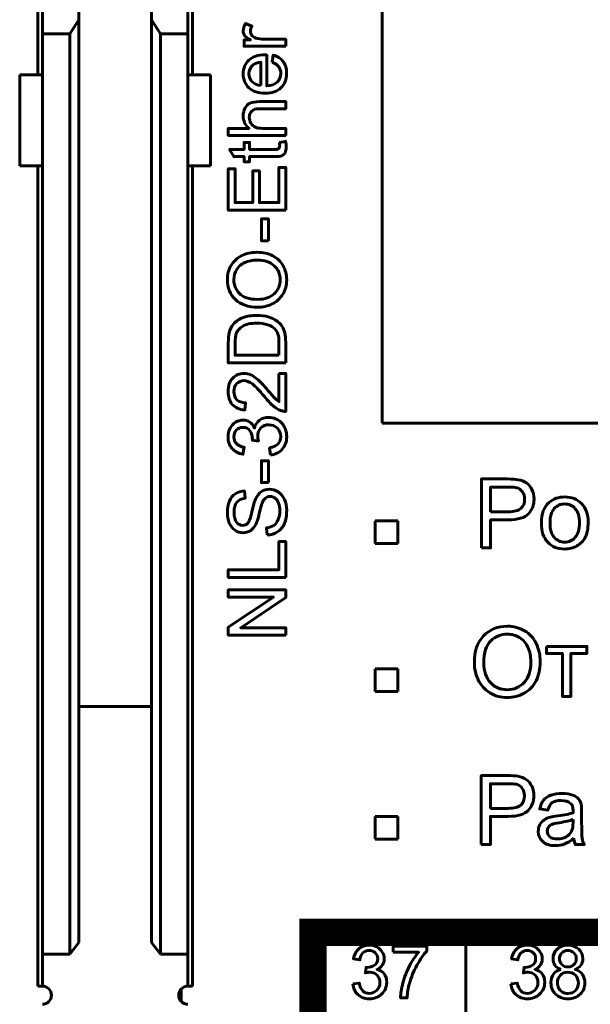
# Model space of a CAD drawing. Header units: millimetres. Extents: x -13 to 39, y -19 to 89.
# Tile 7 of 18: x 14 to 27, y 2 to 24. Entities that reach past the tile are written whole.
import ezdxf

# ---------------------------------------------------------------- set-up
doc = ezdxf.new("R2010")
doc.units = ezdxf.units.MM
doc.linetypes.add('K5LT32786', pattern=[0])
doc.linetypes.add('K5LT_BASIC', pattern=[0])

msp = doc.modelspace()

# ---------------------------------------------------------------- linework, layer by layer
at = {"color": 150, "linetype": 'K5LT32786', "lineweight": 60, "true_color": 0x0080ff}
for p, q in [((14.639, 22.438), (14.639, 47.238)), ((18.039, 22.438), (18.039, 47.238)), ((22.217, 14.783), (22.217, 31.492)), ((14.739, 23.338), (14.739, 25.262)), ((15.539, 23.645), (15.539, 25.262)), ((17.139, 23.645), (17.139, 25.262)), ((17.939, 25.262), (17.939, 23.338)), ((15.339, 23.338), (15.539, 23.645)), ((15.539, 3.373), (15.539, 23.645)), ((17.139, 23.645), (17.139, 3.373)), ((17.339, 23.338), (17.139, 23.645)), ((14.739, 22.438), (14.739, 23.338)), ((15.339, 23.338), (14.739, 23.338)), ((15.339, 3.117), (15.339, 23.338)), ((17.339, 3.117), (17.339, 23.338)), ((17.939, 23.338), (17.339, 23.338)), ((17.939, 23.338), (17.939, 22.438)), ((14.739, 22.438), (14.239, 22.438)), ((14.239, 20.438), (14.239, 22.438)), ((14.739, 22.438), (14.739, 20.438)), ((18.439, 22.438), (17.939, 22.438)), ((17.939, 22.438), (17.939, 20.438)), ((18.439, 20.438), (18.439, 22.438)), ((14.739, 20.438), (14.239, 20.438)), ((14.639, 2.412), (14.639, 20.438)), ((14.739, 3.117), (14.739, 20.438)), ((17.939, 20.438), (18.439, 20.438)), ((17.939, 3.117), (17.939, 20.438)), ((18.039, 2.412), (18.039, 20.438)), ((35.6, 14.783), (22.217, 14.783)), ((22.059, 12.638), (22.559, 12.638)), ((22.059, 12.138), (22.059, 12.638)), ((22.559, 12.638), (22.559, 12.138)), ((22.559, 12.138), (22.059, 12.138)), ((22.059, 8.888), (22.059, 9.388)), ((22.059, 9.388), (22.559, 9.388)), ((22.559, 9.388), (22.559, 8.888)), ((22.559, 8.888), (22.059, 8.888)), ((15.539, 8.557), (17.139, 8.557)), ((22.059, 6.138), (22.559, 6.138)), ((22.059, 5.638), (22.059, 6.138)), ((22.559, 6.138), (22.559, 5.638)), ((22.559, 5.638), (22.059, 5.638)), ((24.058, 3.591), (24.058, -1.562)), ((15.339, 3.117), (15.539, 3.373)), ((17.139, 3.373), (17.339, 3.117)), ((15.339, 3.117), (14.739, 3.117)), ((14.739, 2.412), (14.739, 3.117)), ((17.339, 3.117), (17.939, 3.117)), ((17.939, 2.412), (17.939, 3.117)), ((14.739, 2.412), (14.639, 2.412)), ((18.039, 2.412), (17.939, 2.412)), ((17.793, 2.349), (17.793, 2.076))]:
    msp.add_line(p, q, dxfattribs=at)
at = {"color": 150, "linetype": 'K5LT_BASIC', "true_color": 0x0080ff, "const_width": 0.6}
msp.add_lwpolyline([(20.69, -1.562), (34.589, -1.562), (34.589, 3.591), (20.69, 3.591)], close=True, dxfattribs=at)
at = {"color": 150, "linetype": 'K5LT32786', "lineweight": 60, "true_color": 0x0080ff}
for centre, start, end in [((14.739, 2.212), 270, 90), ((17.939, 2.212), 90, 270)]:
    msp.add_arc(centre, 0.2, start, end, dxfattribs=at)
for points, knots in [([(20.092, 23.067), (20.092, 23.067), (19.176, 23.067), (19.176, 23.067), (19.176, 23.207), (19.176, 23.207), (19.317, 23.207), (19.317, 23.207), (19.252, 23.242), (19.209, 23.275), (19.188, 23.305), (19.167, 23.336), (19.157, 23.369), (19.157, 23.405), (19.157, 23.457), (19.174, 23.511), (19.206, 23.565), (19.206, 23.565), (19.349, 23.509), (19.349, 23.509), (19.328, 23.472), (19.318, 23.434), (19.318, 23.396), (19.318, 23.363), (19.328, 23.332), (19.348, 23.306), (19.368, 23.279), (19.397, 23.26), (19.433, 23.248), (19.488, 23.231), (19.548, 23.222), (19.614, 23.222), (19.614, 23.222), (20.092, 23.222), (20.092, 23.222), (20.092, 23.067), (20.092, 23.067)], [0, 0, 0, 0, 0.076923, 0.076923, 0.153846, 0.153846, 0.230769, 0.230769, 0.230769, 0.307692, 0.307692, 0.307692, 0.384615, 0.384615, 0.384615, 0.461538, 0.461538, 0.461538, 0.538462, 0.538462, 0.538462, 0.615385, 0.615385, 0.615385, 0.692308, 0.692308, 0.692308, 0.769231, 0.769231, 0.769231, 0.846154, 0.846154, 0.846154, 0.923077, 0.923077, 1, 1, 1, 1]), ([(19.796, 22.712), (19.796, 22.712), (19.817, 22.873), (19.817, 22.873), (19.91, 22.848), (19.983, 22.801), (20.034, 22.733), (20.085, 22.665), (20.111, 22.578), (20.111, 22.472), (20.111, 22.338), (20.07, 22.232), (19.988, 22.154), (19.906, 22.076), (19.79, 22.037), (19.642, 22.037), (19.488, 22.037), (19.369, 22.076), (19.284, 22.155), (19.199, 22.234), (19.157, 22.337), (19.157, 22.463), (19.157, 22.585), (19.199, 22.685), (19.365, 22.839), (19.482, 22.878), (19.633, 22.878), (19.642, 22.878), (19.656, 22.878), (19.674, 22.877), (19.674, 22.877), (19.674, 22.196), (19.674, 22.196), (19.774, 22.201), (19.851, 22.23), (19.904, 22.281), (19.958, 22.332), (19.984, 22.395), (19.984, 22.472), (19.984, 22.528), (19.969, 22.577), (19.939, 22.617), (19.909, 22.657), (19.861, 22.689), (19.796, 22.712)], [0, 0, 0, 0, 0.066667, 0.066667, 0.066667, 0.133333, 0.133333, 0.133333, 0.2, 0.2, 0.2, 0.266667, 0.266667, 0.266667, 0.333333, 0.333333, 0.333333, 0.4, 0.4, 0.4, 0.466667, 0.466667, 0.466667, 0.533333, 0.533333, 0.6, 0.6, 0.6, 0.666667, 0.666667, 0.666667, 0.733333, 0.733333, 0.733333, 0.8, 0.8, 0.8, 0.866667, 0.866667, 0.866667, 0.933333, 0.933333, 0.933333, 1, 1, 1, 1]), ([(19.547, 22.204), (19.547, 22.204), (19.547, 22.714), (19.547, 22.714), (19.47, 22.707), (19.412, 22.688), (19.374, 22.656), (19.314, 22.607), (19.284, 22.542), (19.284, 22.464), (19.284, 22.393), (19.308, 22.333), (19.356, 22.285), (19.403, 22.236), (19.467, 22.21), (19.547, 22.204)], [0, 0, 0, 0, 0.2, 0.2, 0.2, 0.4, 0.4, 0.4, 0.6, 0.6, 0.6, 0.8, 0.8, 0.8, 1, 1, 1, 1]), ([(20.092, 21.107), (20.092, 21.107), (18.829, 21.107), (18.829, 21.107), (18.829, 21.262), (18.829, 21.262), (19.283, 21.262), (19.283, 21.262), (19.199, 21.334), (19.157, 21.425), (19.157, 21.535), (19.157, 21.602), (19.17, 21.661), (19.197, 21.711), (19.224, 21.76), (19.261, 21.796), (19.308, 21.818), (19.355, 21.839), (19.423, 21.85), (19.513, 21.85), (19.513, 21.85), (20.092, 21.85), (20.092, 21.85), (20.092, 21.694), (20.092, 21.694), (19.513, 21.694), (19.513, 21.694), (19.436, 21.694), (19.379, 21.678), (19.344, 21.644), (19.309, 21.611), (19.291, 21.564), (19.291, 21.503), (19.291, 21.457), (19.303, 21.414), (19.327, 21.374), (19.351, 21.334), (19.383, 21.305), (19.424, 21.288), (19.464, 21.271), (19.52, 21.262), (19.592, 21.262), (19.592, 21.262), (20.092, 21.262), (20.092, 21.262), (20.092, 21.107), (20.092, 21.107)], [0, 0, 0, 0, 0.058824, 0.058824, 0.117647, 0.117647, 0.176471, 0.176471, 0.176471, 0.235294, 0.235294, 0.235294, 0.294118, 0.294118, 0.294118, 0.352941, 0.352941, 0.352941, 0.411765, 0.411765, 0.411765, 0.470588, 0.470588, 0.529412, 0.529412, 0.588235, 0.588235, 0.588235, 0.647059, 0.647059, 0.647059, 0.705882, 0.705882, 0.705882, 0.764706, 0.764706, 0.764706, 0.823529, 0.823529, 0.823529, 0.882353, 0.882353, 0.882353, 0.941176, 0.941176, 1, 1, 1, 1]), ([(19.953, 20.954), (19.953, 20.954), (20.09, 20.975), (20.09, 20.975), (20.1, 20.931), (20.104, 20.892), (20.104, 20.858), (20.104, 20.802), (20.095, 20.759), (20.078, 20.727), (20.06, 20.697), (20.036, 20.675), (20.007, 20.662), (19.978, 20.649), (19.917, 20.643), (19.824, 20.643), (19.824, 20.643), (19.296, 20.643), (19.296, 20.643), (19.296, 20.529), (19.296, 20.529), (19.176, 20.529), (19.176, 20.529), (19.176, 20.643), (19.176, 20.643), (18.95, 20.643), (18.95, 20.643), (18.857, 20.799), (18.857, 20.799), (19.176, 20.799), (19.176, 20.799), (19.176, 20.954), (19.176, 20.954), (19.296, 20.954), (19.296, 20.954), (19.296, 20.799), (19.296, 20.799), (19.833, 20.799), (19.833, 20.799), (19.877, 20.799), (19.906, 20.801), (19.918, 20.807), (19.931, 20.812), (19.941, 20.821), (19.948, 20.833), (19.956, 20.846), (19.96, 20.863), (19.96, 20.886), (19.96, 20.903), (19.958, 20.926), (19.953, 20.954)], [0, 0, 0, 0, 0.05, 0.05, 0.05, 0.1, 0.1, 0.1, 0.15, 0.15, 0.15, 0.2, 0.2, 0.2, 0.25, 0.25, 0.25, 0.3, 0.3, 0.35, 0.35, 0.4, 0.4, 0.45, 0.45, 0.5, 0.5, 0.55, 0.55, 0.6, 0.6, 0.65, 0.65, 0.7, 0.7, 0.75, 0.75, 0.8, 0.8, 0.8, 0.85, 0.85, 0.85, 0.9, 0.9, 0.9, 0.95, 0.95, 0.95, 1, 1, 1, 1]), ([(20.092, 19.463), (20.092, 19.463), (18.829, 19.463), (18.829, 19.463), (18.829, 20.375), (18.829, 20.375), (18.977, 20.375), (18.977, 20.375), (18.977, 19.631), (18.977, 19.631), (19.365, 19.631), (19.365, 19.631), (19.365, 20.328), (19.365, 20.328), (19.513, 20.328), (19.513, 20.328), (19.513, 19.631), (19.513, 19.631), (19.944, 19.631), (19.944, 19.631), (19.944, 20.405), (19.944, 20.405), (20.092, 20.405), (20.092, 20.405), (20.092, 19.463), (20.092, 19.463)], [0, 0, 0, 0, 0.083333, 0.083333, 0.166667, 0.166667, 0.25, 0.25, 0.333333, 0.333333, 0.416667, 0.416667, 0.5, 0.5, 0.583333, 0.583333, 0.666667, 0.666667, 0.75, 0.75, 0.833333, 0.833333, 0.916667, 0.916667, 1, 1, 1, 1]), ([(19.713, 18.791), (19.713, 18.791), (19.557, 18.791), (19.557, 18.791), (19.557, 19.271), (19.557, 19.271), (19.713, 19.271), (19.713, 19.271), (19.713, 18.791), (19.713, 18.791)], [0, 0, 0, 0, 0.25, 0.25, 0.5, 0.5, 0.75, 0.75, 1, 1, 1, 1]), ([(19.477, 17.331), (19.268, 17.331), (19.104, 17.388), (18.985, 17.5), (18.867, 17.613), (18.808, 17.758), (18.808, 17.936), (18.808, 18.053), (18.836, 18.158), (18.891, 18.252), (18.947, 18.345), (19.024, 18.417), (19.124, 18.466), (19.224, 18.515), (19.336, 18.539), (19.463, 18.539), (19.59, 18.539), (19.705, 18.514), (19.806, 18.462), (19.907, 18.41), (19.983, 18.337), (20.035, 18.242), (20.087, 18.147), (20.113, 18.045), (20.113, 17.935), (20.113, 17.816), (20.084, 17.71), (20.027, 17.616), (19.97, 17.523), (19.891, 17.452), (19.792, 17.403), (19.693, 17.355), (19.588, 17.331), (19.477, 17.331)], [0, 0, 0, 0, 0.090909, 0.090909, 0.090909, 0.181818, 0.181818, 0.181818, 0.272727, 0.272727, 0.272727, 0.363636, 0.363636, 0.363636, 0.454545, 0.454545, 0.454545, 0.545455, 0.545455, 0.545455, 0.636364, 0.636364, 0.636364, 0.727273, 0.727273, 0.727273, 0.818182, 0.818182, 0.818182, 0.909091, 0.909091, 0.909091, 1, 1, 1, 1]), ([(19.48, 17.504), (19.632, 17.504), (19.752, 17.545), (19.926, 17.708), (19.97, 17.811), (19.97, 17.934), (19.97, 18.06), (19.926, 18.163), (19.838, 18.245), (19.75, 18.326), (19.625, 18.367), (19.462, 18.367), (19.36, 18.367), (19.27, 18.349), (19.194, 18.314), (19.117, 18.28), (19.058, 18.229), (19.016, 18.162), (18.974, 18.095), (18.952, 18.02), (18.952, 17.937), (18.952, 17.819), (18.993, 17.717), (19.074, 17.632), (19.155, 17.547), (19.291, 17.504), (19.48, 17.504)], [0, 0, 0, 0, 0.111111, 0.111111, 0.222222, 0.222222, 0.222222, 0.333333, 0.333333, 0.333333, 0.444444, 0.444444, 0.444444, 0.555556, 0.555556, 0.555556, 0.666667, 0.666667, 0.666667, 0.777778, 0.777778, 0.777778, 0.888889, 0.888889, 0.888889, 1, 1, 1, 1]), ([(20.092, 16.108), (20.092, 16.108), (18.829, 16.108), (18.829, 16.108), (18.829, 16.544), (18.829, 16.544), (18.829, 16.642), (18.835, 16.717), (18.847, 16.768), (18.864, 16.841), (18.894, 16.903), (18.937, 16.954), (18.994, 17.02), (19.066, 17.07), (19.153, 17.103), (19.241, 17.136), (19.341, 17.153), (19.454, 17.153), (19.55, 17.153), (19.635, 17.142), (19.709, 17.119), (19.783, 17.097), (19.844, 17.068), (19.893, 17.033), (19.941, 16.998), (19.979, 16.96), (20.007, 16.918), (20.035, 16.876), (20.056, 16.826), (20.07, 16.767), (20.085, 16.708), (20.092, 16.641), (20.092, 16.564), (20.092, 16.564), (20.092, 16.108), (20.092, 16.108)], [0, 0, 0, 0, 0.083333, 0.083333, 0.166667, 0.166667, 0.166667, 0.25, 0.25, 0.25, 0.333333, 0.333333, 0.333333, 0.416667, 0.416667, 0.416667, 0.5, 0.5, 0.5, 0.583333, 0.583333, 0.583333, 0.666667, 0.666667, 0.666667, 0.75, 0.75, 0.75, 0.833333, 0.833333, 0.833333, 0.916667, 0.916667, 0.916667, 1, 1, 1, 1]), ([(20.092, 16.108), (20.092, 16.108), (18.829, 16.108), (18.829, 16.108), (18.829, 16.544), (18.829, 16.544), (18.829, 16.642), (18.835, 16.717), (18.847, 16.768), (18.864, 16.841), (18.894, 16.903), (18.937, 16.954), (18.994, 17.02), (19.066, 17.07), (19.153, 17.103), (19.241, 17.136), (19.341, 17.153), (19.454, 17.153), (19.55, 17.153), (19.635, 17.142), (19.709, 17.119), (19.783, 17.097), (19.844, 17.068), (19.893, 17.033), (19.941, 16.998), (19.979, 16.96), (20.007, 16.918), (20.035, 16.876), (20.056, 16.826), (20.07, 16.767), (20.085, 16.708), (20.092, 16.641), (20.092, 16.564), (20.092, 16.564), (20.092, 16.108), (20.092, 16.108)], [0, 0, 0, 0, 0.083333, 0.083333, 0.166667, 0.166667, 0.166667, 0.25, 0.25, 0.25, 0.333333, 0.333333, 0.333333, 0.416667, 0.416667, 0.416667, 0.5, 0.5, 0.5, 0.583333, 0.583333, 0.583333, 0.666667, 0.666667, 0.666667, 0.75, 0.75, 0.75, 0.833333, 0.833333, 0.833333, 0.916667, 0.916667, 0.916667, 1, 1, 1, 1]), ([(19.944, 16.276), (19.944, 16.276), (19.944, 16.545), (19.944, 16.545), (19.944, 16.629), (19.936, 16.694), (19.921, 16.741), (19.905, 16.788), (19.883, 16.826), (19.855, 16.854), (19.815, 16.894), (19.762, 16.925), (19.695, 16.947), (19.628, 16.969), (19.547, 16.98), (19.451, 16.98), (19.319, 16.98), (19.217, 16.958), (19.146, 16.915), (19.075, 16.872), (19.027, 16.819), (19.003, 16.757), (18.986, 16.712), (18.977, 16.64), (18.977, 16.541), (18.977, 16.541), (18.977, 16.276), (18.977, 16.276), (19.944, 16.276), (19.944, 16.276)], [0, 0, 0, 0, 0.1, 0.1, 0.1, 0.2, 0.2, 0.2, 0.3, 0.3, 0.3, 0.4, 0.4, 0.4, 0.5, 0.5, 0.5, 0.6, 0.6, 0.6, 0.7, 0.7, 0.7, 0.8, 0.8, 0.8, 0.9, 0.9, 1, 1, 1, 1]), ([(19.944, 16.276), (19.944, 16.276), (19.944, 16.545), (19.944, 16.545), (19.944, 16.629), (19.936, 16.694), (19.921, 16.741), (19.905, 16.788), (19.883, 16.826), (19.855, 16.854), (19.815, 16.894), (19.762, 16.925), (19.695, 16.947), (19.628, 16.969), (19.547, 16.98), (19.451, 16.98), (19.319, 16.98), (19.217, 16.958), (19.146, 16.915), (19.075, 16.872), (19.027, 16.819), (19.003, 16.757), (18.986, 16.712), (18.977, 16.64), (18.977, 16.541), (18.977, 16.541), (18.977, 16.276), (18.977, 16.276), (19.944, 16.276), (19.944, 16.276)], [0, 0, 0, 0, 0.1, 0.1, 0.1, 0.2, 0.2, 0.2, 0.3, 0.3, 0.3, 0.4, 0.4, 0.4, 0.5, 0.5, 0.5, 0.6, 0.6, 0.6, 0.7, 0.7, 0.7, 0.8, 0.8, 0.8, 0.9, 0.9, 1, 1, 1, 1]), ([(19.944, 15.879), (19.944, 15.879), (20.092, 15.879), (20.092, 15.879), (20.092, 15.043), (20.092, 15.043), (20.055, 15.042), (20.019, 15.048), (19.984, 15.061), (19.927, 15.082), (19.871, 15.117), (19.816, 15.164), (19.761, 15.212), (19.698, 15.279), (19.626, 15.367), (19.513, 15.504), (19.424, 15.597), (19.358, 15.645), (19.292, 15.694), (19.23, 15.718), (19.171, 15.718), (19.11, 15.718), (19.058, 15.696), (19.016, 15.652), (18.974, 15.608), (18.952, 15.551), (18.952, 15.48), (18.952, 15.405), (18.975, 15.345), (19.019, 15.3), (19.064, 15.255), (19.126, 15.232), (19.205, 15.232), (19.205, 15.232), (19.189, 15.073), (19.189, 15.073), (19.07, 15.084), (18.98, 15.125), (18.917, 15.196), (18.855, 15.267), (18.824, 15.363), (18.824, 15.483), (18.824, 15.604), (18.857, 15.7), (18.925, 15.771), (18.992, 15.842), (19.075, 15.877), (19.175, 15.877), (19.225, 15.877), (19.275, 15.867), (19.324, 15.846), (19.373, 15.825), (19.424, 15.791), (19.478, 15.743), (19.532, 15.695), (19.607, 15.615), (19.701, 15.504), (19.779, 15.411), (19.832, 15.351), (19.86, 15.324), (19.888, 15.298), (19.916, 15.276), (19.944, 15.259), (19.944, 15.259), (19.944, 15.879), (19.944, 15.879)], [0, 0, 0, 0, 0.045455, 0.045455, 0.090909, 0.090909, 0.090909, 0.136364, 0.136364, 0.136364, 0.181818, 0.181818, 0.181818, 0.227273, 0.227273, 0.227273, 0.272727, 0.272727, 0.272727, 0.318182, 0.318182, 0.318182, 0.363636, 0.363636, 0.363636, 0.409091, 0.409091, 0.409091, 0.454545, 0.454545, 0.454545, 0.5, 0.5, 0.5, 0.545455, 0.545455, 0.545455, 0.590909, 0.590909, 0.590909, 0.636364, 0.636364, 0.636364, 0.681818, 0.681818, 0.681818, 0.727273, 0.727273, 0.727273, 0.772727, 0.772727, 0.772727, 0.818182, 0.818182, 0.818182, 0.863636, 0.863636, 0.863636, 0.909091, 0.909091, 0.909091, 0.954545, 0.954545, 0.954545, 1, 1, 1, 1]), ([(19.757, 14.085), (19.757, 14.085), (19.736, 14.24), (19.736, 14.24), (19.824, 14.258), (19.887, 14.288), (19.926, 14.331), (19.965, 14.373), (19.984, 14.425), (19.984, 14.487), (19.984, 14.561), (19.959, 14.623), (19.909, 14.673), (19.858, 14.723), (19.795, 14.748), (19.721, 14.748), (19.65, 14.748), (19.591, 14.725), (19.544, 14.678), (19.498, 14.632), (19.475, 14.572), (19.475, 14.5), (19.475, 14.471), (19.481, 14.435), (19.492, 14.391), (19.492, 14.391), (19.356, 14.408), (19.356, 14.408), (19.358, 14.418), (19.358, 14.427), (19.358, 14.433), (19.358, 14.5), (19.341, 14.559), (19.306, 14.612), (19.272, 14.665), (19.219, 14.692), (19.148, 14.692), (19.091, 14.692), (19.044, 14.672), (19.007, 14.634), (18.969, 14.595), (18.951, 14.545), (18.951, 14.485), (18.951, 14.424), (18.97, 14.374), (19.046, 14.293), (19.104, 14.267), (19.18, 14.256), (19.18, 14.256), (19.152, 14.101), (19.152, 14.101), (19.048, 14.12), (18.967, 14.163), (18.91, 14.23), (18.852, 14.297), (18.824, 14.381), (18.824, 14.481), (18.824, 14.55), (18.838, 14.613), (18.868, 14.671), (18.897, 14.729), (18.938, 14.774), (18.989, 14.804), (19.04, 14.835), (19.094, 14.85), (19.151, 14.85), (19.206, 14.85), (19.255, 14.836), (19.3, 14.806), (19.344, 14.777), (19.38, 14.734), (19.406, 14.676), (19.423, 14.751), (19.459, 14.809), (19.514, 14.85), (19.568, 14.891), (19.636, 14.912), (19.717, 14.912), (19.828, 14.912), (19.921, 14.872), (19.998, 14.791), (20.075, 14.711), (20.113, 14.609), (20.113, 14.486), (20.113, 14.375), (20.08, 14.283), (20.014, 14.21), (19.948, 14.137), (19.862, 14.095), (19.757, 14.085)], [0, 0, 0, 0, 0.033333, 0.033333, 0.033333, 0.066667, 0.066667, 0.066667, 0.1, 0.1, 0.1, 0.133333, 0.133333, 0.133333, 0.166667, 0.166667, 0.166667, 0.2, 0.2, 0.2, 0.233333, 0.233333, 0.233333, 0.266667, 0.266667, 0.266667, 0.3, 0.3, 0.3, 0.333333, 0.333333, 0.333333, 0.366667, 0.366667, 0.366667, 0.4, 0.4, 0.4, 0.433333, 0.433333, 0.433333, 0.466667, 0.466667, 0.466667, 0.5, 0.5, 0.533333, 0.533333, 0.533333, 0.566667, 0.566667, 0.566667, 0.6, 0.6, 0.6, 0.633333, 0.633333, 0.633333, 0.666667, 0.666667, 0.666667, 0.7, 0.7, 0.7, 0.733333, 0.733333, 0.733333, 0.766667, 0.766667, 0.766667, 0.8, 0.8, 0.8, 0.833333, 0.833333, 0.833333, 0.866667, 0.866667, 0.866667, 0.9, 0.9, 0.9, 0.933333, 0.933333, 0.933333, 0.966667, 0.966667, 0.966667, 1, 1, 1, 1]), ([(19.713, 13.478), (19.713, 13.478), (19.557, 13.478), (19.557, 13.478), (19.557, 13.958), (19.557, 13.958), (19.713, 13.958), (19.713, 13.958), (19.713, 13.478), (19.713, 13.478)], [0, 0, 0, 0, 0.25, 0.25, 0.5, 0.5, 0.75, 0.75, 1, 1, 1, 1]), ([(24.398, 12.041), (24.398, 12.041), (24.398, 13.557), (24.398, 13.557), (24.97, 13.557), (24.97, 13.557), (25.071, 13.557), (25.148, 13.552), (25.201, 13.542), (25.275, 13.53), (25.338, 13.506), (25.388, 13.472), (25.439, 13.437), (25.479, 13.388), (25.51, 13.326), (25.541, 13.263), (25.556, 13.195), (25.556, 13.119), (25.556, 12.991), (25.515, 12.882), (25.433, 12.793), (25.351, 12.704), (25.202, 12.659), (24.988, 12.659), (24.988, 12.659), (24.599, 12.659), (24.599, 12.659), (24.599, 12.041), (24.599, 12.041), (24.398, 12.041), (24.398, 12.041)], [0, 0, 0, 0, 0.090909, 0.090909, 0.181818, 0.181818, 0.181818, 0.272727, 0.272727, 0.272727, 0.363636, 0.363636, 0.363636, 0.454545, 0.454545, 0.454545, 0.545455, 0.545455, 0.545455, 0.636364, 0.636364, 0.636364, 0.727273, 0.727273, 0.727273, 0.818182, 0.818182, 0.909091, 0.909091, 1, 1, 1, 1]), ([(19.686, 12.328), (19.686, 12.328), (19.672, 12.485), (19.672, 12.485), (19.736, 12.492), (19.788, 12.51), (19.829, 12.537), (19.869, 12.564), (19.902, 12.607), (19.927, 12.664), (19.952, 12.721), (19.965, 12.786), (19.965, 12.858), (19.965, 12.921), (19.956, 12.978), (19.917, 13.075), (19.891, 13.111), (19.825, 13.159), (19.789, 13.171), (19.75, 13.171), (19.71, 13.171), (19.676, 13.16), (19.646, 13.137), (19.617, 13.114), (19.592, 13.076), (19.572, 13.023), (19.559, 12.989), (19.538, 12.914), (19.483, 12.682), (19.456, 12.601), (19.432, 12.554), (19.4, 12.494), (19.361, 12.449), (19.314, 12.42), (19.267, 12.39), (19.214, 12.376), (19.156, 12.376), (19.092, 12.376), (19.033, 12.394), (18.977, 12.43), (18.922, 12.466), (18.88, 12.519), (18.851, 12.588), (18.822, 12.658), (18.808, 12.735), (18.808, 12.82), (18.808, 12.914), (18.823, 12.996), (18.853, 13.068), (18.883, 13.139), (18.927, 13.194), (18.986, 13.232), (19.045, 13.271), (19.111, 13.292), (19.185, 13.295), (19.185, 13.295), (19.198, 13.134), (19.198, 13.134), (19.118, 13.125), (19.058, 13.096), (19.017, 13.047), (18.976, 12.997), (18.956, 12.923), (18.956, 12.826), (18.956, 12.725), (18.975, 12.652), (19.012, 12.605), (19.049, 12.559), (19.093, 12.536), (19.146, 12.536), (19.191, 12.536), (19.228, 12.552), (19.258, 12.585), (19.287, 12.617), (19.317, 12.701), (19.348, 12.837), (19.378, 12.973), (19.405, 13.066), (19.428, 13.117), (19.462, 13.19), (19.505, 13.244), (19.557, 13.279), (19.608, 13.314), (19.668, 13.332), (19.736, 13.332), (19.803, 13.332), (19.866, 13.312), (19.985, 13.235), (20.031, 13.18), (20.064, 13.108), (20.097, 13.036), (20.113, 12.956), (20.113, 12.865), (20.113, 12.751), (20.096, 12.656), (20.063, 12.579), (20.03, 12.501), (19.98, 12.441), (19.913, 12.397), (19.846, 12.353), (19.771, 12.33), (19.686, 12.328)], [0, 0, 0, 0, 0.028571, 0.028571, 0.028571, 0.057143, 0.057143, 0.057143, 0.085714, 0.085714, 0.085714, 0.114286, 0.114286, 0.114286, 0.142857, 0.142857, 0.171429, 0.171429, 0.2, 0.2, 0.2, 0.228571, 0.228571, 0.228571, 0.257143, 0.257143, 0.257143, 0.285714, 0.285714, 0.314286, 0.314286, 0.314286, 0.342857, 0.342857, 0.342857, 0.371429, 0.371429, 0.371429, 0.4, 0.4, 0.4, 0.428571, 0.428571, 0.428571, 0.457143, 0.457143, 0.457143, 0.485714, 0.485714, 0.485714, 0.514286, 0.514286, 0.514286, 0.542857, 0.542857, 0.542857, 0.571429, 0.571429, 0.571429, 0.6, 0.6, 0.6, 0.628571, 0.628571, 0.628571, 0.657143, 0.657143, 0.657143, 0.685714, 0.685714, 0.685714, 0.714286, 0.714286, 0.714286, 0.742857, 0.742857, 0.742857, 0.771429, 0.771429, 0.771429, 0.8, 0.8, 0.8, 0.828571, 0.828571, 0.828571, 0.857143, 0.857143, 0.885714, 0.885714, 0.885714, 0.914286, 0.914286, 0.914286, 0.942857, 0.942857, 0.942857, 0.971429, 0.971429, 0.971429, 1, 1, 1, 1]), ([(24.599, 12.837), (24.599, 12.837), (24.991, 12.837), (24.991, 12.837), (25.12, 12.837), (25.212, 12.861), (25.267, 12.91), (25.321, 12.958), (25.348, 13.026), (25.348, 13.113), (25.348, 13.177), (25.332, 13.231), (25.3, 13.276), (25.268, 13.321), (25.226, 13.351), (25.174, 13.366), (25.14, 13.375), (25.077, 13.379), (24.987, 13.379), (24.987, 13.379), (24.599, 13.379), (24.599, 13.379), (24.599, 12.837), (24.599, 12.837)], [0, 0, 0, 0, 0.125, 0.125, 0.125, 0.25, 0.25, 0.25, 0.375, 0.375, 0.375, 0.5, 0.5, 0.5, 0.625, 0.625, 0.625, 0.75, 0.75, 0.75, 0.875, 0.875, 1, 1, 1, 1]), ([(25.717, 12.591), (25.717, 12.793), (25.773, 12.944), (25.886, 13.041), (25.98, 13.123), (26.096, 13.163), (26.232, 13.163), (26.382, 13.163), (26.506, 13.114), (26.602, 13.015), (26.697, 12.917), (26.745, 12.78), (26.745, 12.606), (26.745, 12.465), (26.724, 12.354), (26.682, 12.273), (26.639, 12.193), (26.578, 12.13), (26.497, 12.085), (26.416, 12.04), (26.327, 12.018), (26.232, 12.018), (26.078, 12.018), (25.954, 12.067), (25.764, 12.264), (25.717, 12.406), (25.717, 12.591)], [0, 0, 0, 0, 0.111111, 0.111111, 0.111111, 0.222222, 0.222222, 0.222222, 0.333333, 0.333333, 0.333333, 0.444444, 0.444444, 0.444444, 0.555556, 0.555556, 0.555556, 0.666667, 0.666667, 0.666667, 0.777778, 0.777778, 0.777778, 0.888889, 0.888889, 1, 1, 1, 1]), ([(25.907, 12.59), (25.907, 12.45), (25.938, 12.345), (25.999, 12.275), (26.061, 12.205), (26.138, 12.17), (26.232, 12.17), (26.324, 12.17), (26.401, 12.205), (26.463, 12.276), (26.524, 12.346), (26.555, 12.453), (26.555, 12.596), (26.555, 12.732), (26.524, 12.834), (26.462, 12.904), (26.4, 12.974), (26.323, 13.009), (26.232, 13.009), (26.138, 13.009), (26.061, 12.974), (25.999, 12.905), (25.938, 12.835), (25.907, 12.73), (25.907, 12.59)], [0, 0, 0, 0, 0.125, 0.125, 0.125, 0.25, 0.25, 0.25, 0.375, 0.375, 0.375, 0.5, 0.5, 0.5, 0.625, 0.625, 0.625, 0.75, 0.75, 0.75, 0.875, 0.875, 0.875, 1, 1, 1, 1]), ([(20.092, 11.395), (20.092, 11.395), (18.829, 11.395), (18.829, 11.395), (18.829, 11.562), (18.829, 11.562), (19.944, 11.562), (19.944, 11.562), (19.944, 12.183), (19.944, 12.183), (20.092, 12.183), (20.092, 12.183), (20.092, 11.395), (20.092, 11.395)], [0, 0, 0, 0, 0.166667, 0.166667, 0.333333, 0.333333, 0.5, 0.5, 0.666667, 0.666667, 0.833333, 0.833333, 1, 1, 1, 1]), ([(20.092, 10.126), (20.092, 10.126), (18.829, 10.126), (18.829, 10.126), (18.829, 10.298), (18.829, 10.298), (19.82, 10.96), (19.82, 10.96), (18.829, 10.96), (18.829, 10.96), (18.829, 11.121), (18.829, 11.121), (20.092, 11.121), (20.092, 11.121), (20.092, 10.949), (20.092, 10.949), (19.101, 10.287), (19.101, 10.287), (20.092, 10.287), (20.092, 10.287), (20.092, 10.126), (20.092, 10.126)], [0, 0, 0, 0, 0.1, 0.1, 0.2, 0.2, 0.3, 0.3, 0.4, 0.4, 0.5, 0.5, 0.6, 0.6, 0.7, 0.7, 0.8, 0.8, 0.9, 0.9, 1, 1, 1, 1]), ([(24.242, 9.517), (24.242, 9.769), (24.309, 9.965), (24.445, 10.108), (24.58, 10.25), (24.754, 10.321), (24.968, 10.321), (25.108, 10.321), (25.234, 10.287), (25.346, 10.221), (25.459, 10.154), (25.544, 10.061), (25.603, 9.941), (25.662, 9.822), (25.692, 9.686), (25.692, 9.535), (25.692, 9.382), (25.661, 9.244), (25.599, 9.123), (25.536, 9.002), (25.449, 8.91), (25.335, 8.848), (25.221, 8.785), (25.098, 8.754), (24.967, 8.754), (24.824, 8.754), (24.696, 8.789), (24.584, 8.858), (24.472, 8.927), (24.386, 9.02), (24.329, 9.14), (24.271, 9.258), (24.242, 9.384), (24.242, 9.517)], [0, 0, 0, 0, 0.090909, 0.090909, 0.090909, 0.181818, 0.181818, 0.181818, 0.272727, 0.272727, 0.272727, 0.363636, 0.363636, 0.363636, 0.454545, 0.454545, 0.454545, 0.545455, 0.545455, 0.545455, 0.636364, 0.636364, 0.636364, 0.727273, 0.727273, 0.727273, 0.818182, 0.818182, 0.818182, 0.909091, 0.909091, 0.909091, 1, 1, 1, 1]), ([(24.449, 9.514), (24.449, 9.332), (24.498, 9.188), (24.596, 9.083), (24.694, 8.978), (24.817, 8.926), (24.966, 8.926), (25.117, 8.926), (25.24, 8.979), (25.338, 9.085), (25.436, 9.19), (25.484, 9.341), (25.484, 9.535), (25.484, 9.659), (25.463, 9.766), (25.422, 9.858), (25.38, 9.95), (25.319, 10.021), (25.239, 10.071), (25.159, 10.122), (25.069, 10.147), (24.969, 10.147), (24.827, 10.147), (24.705, 10.098), (24.603, 10.001), (24.5, 9.904), (24.449, 9.741), (24.449, 9.514)], [0, 0, 0, 0, 0.111111, 0.111111, 0.111111, 0.222222, 0.222222, 0.222222, 0.333333, 0.333333, 0.333333, 0.444444, 0.444444, 0.444444, 0.555556, 0.555556, 0.555556, 0.666667, 0.666667, 0.666667, 0.777778, 0.777778, 0.777778, 0.888889, 0.888889, 0.888889, 1, 1, 1, 1]), ([(25.829, 9.878), (25.829, 9.878), (26.718, 9.878), (26.718, 9.878), (26.718, 9.724), (26.718, 9.724), (26.367, 9.724), (26.367, 9.724), (26.367, 8.78), (26.367, 8.78), (26.18, 8.78), (26.18, 8.78), (26.18, 9.724), (26.18, 9.724), (25.829, 9.724), (25.829, 9.724), (25.829, 9.878), (25.829, 9.878)], [0, 0, 0, 0, 0.125, 0.125, 0.25, 0.25, 0.375, 0.375, 0.5, 0.5, 0.625, 0.625, 0.75, 0.75, 0.875, 0.875, 1, 1, 1, 1]), ([(24.393, 5.523), (24.393, 5.523), (24.393, 7.039), (24.393, 7.039), (24.966, 7.039), (24.966, 7.039), (25.066, 7.039), (25.143, 7.034), (25.196, 7.025), (25.271, 7.012), (25.333, 6.989), (25.384, 6.954), (25.434, 6.919), (25.475, 6.87), (25.505, 6.808), (25.536, 6.745), (25.551, 6.677), (25.551, 6.602), (25.551, 6.473), (25.51, 6.364), (25.428, 6.275), (25.346, 6.186), (25.198, 6.142), (24.983, 6.142), (24.983, 6.142), (24.594, 6.142), (24.594, 6.142), (24.594, 5.523), (24.594, 5.523), (24.393, 5.523), (24.393, 5.523)], [0, 0, 0, 0, 0.090909, 0.090909, 0.181818, 0.181818, 0.181818, 0.272727, 0.272727, 0.272727, 0.363636, 0.363636, 0.363636, 0.454545, 0.454545, 0.454545, 0.545455, 0.545455, 0.545455, 0.636364, 0.636364, 0.636364, 0.727273, 0.727273, 0.727273, 0.818182, 0.818182, 0.909091, 0.909091, 1, 1, 1, 1]), ([(24.594, 6.319), (24.594, 6.319), (24.986, 6.319), (24.986, 6.319), (25.116, 6.319), (25.208, 6.343), (25.262, 6.392), (25.317, 6.44), (25.344, 6.508), (25.344, 6.596), (25.344, 6.659), (25.328, 6.713), (25.296, 6.758), (25.264, 6.803), (25.221, 6.833), (25.169, 6.848), (25.135, 6.857), (25.073, 6.861), (24.982, 6.861), (24.982, 6.861), (24.594, 6.861), (24.594, 6.861), (24.594, 6.319), (24.594, 6.319)], [0, 0, 0, 0, 0.125, 0.125, 0.125, 0.25, 0.25, 0.25, 0.375, 0.375, 0.375, 0.5, 0.5, 0.5, 0.625, 0.625, 0.625, 0.75, 0.75, 0.75, 0.875, 0.875, 1, 1, 1, 1]), ([(26.429, 5.661), (26.36, 5.602), (26.293, 5.561), (26.23, 5.537), (26.166, 5.512), (26.097, 5.5), (26.024, 5.5), (25.903, 5.5), (25.81, 5.529), (25.746, 5.588), (25.681, 5.647), (25.648, 5.722), (25.648, 5.813), (25.648, 5.867), (25.66, 5.916), (25.685, 5.961), (25.71, 6.005), (25.742, 6.04), (25.781, 6.067), (25.821, 6.094), (25.865, 6.114), (25.915, 6.128), (25.952, 6.138), (26.007, 6.147), (26.081, 6.156), (26.231, 6.174), (26.342, 6.195), (26.413, 6.22), (26.414, 6.245), (26.414, 6.261), (26.414, 6.268), (26.414, 6.344), (26.397, 6.397), (26.361, 6.428), (26.314, 6.47), (26.243, 6.491), (26.149, 6.491), (26.061, 6.491), (25.996, 6.475), (25.955, 6.445), (25.913, 6.414), (25.882, 6.36), (25.862, 6.281), (25.862, 6.281), (25.68, 6.307), (25.68, 6.307), (25.696, 6.385), (25.724, 6.448), (25.762, 6.496), (25.8, 6.544), (25.855, 6.58), (25.927, 6.606), (25.998, 6.632), (26.082, 6.645), (26.177, 6.645), (26.27, 6.645), (26.347, 6.634), (26.406, 6.612), (26.464, 6.59), (26.508, 6.562), (26.535, 6.529), (26.563, 6.495), (26.582, 6.453), (26.594, 6.402), (26.6, 6.37), (26.603, 6.313), (26.603, 6.231), (26.603, 6.231), (26.603, 5.984), (26.603, 5.984), (26.603, 5.811), (26.607, 5.702), (26.614, 5.656), (26.622, 5.61), (26.637, 5.566), (26.66, 5.523), (26.66, 5.523), (26.465, 5.523), (26.465, 5.523), (26.446, 5.563), (26.435, 5.608), (26.429, 5.661)], [0, 0, 0, 0, 0.037037, 0.037037, 0.037037, 0.074074, 0.074074, 0.074074, 0.111111, 0.111111, 0.111111, 0.148148, 0.148148, 0.148148, 0.185185, 0.185185, 0.185185, 0.222222, 0.222222, 0.222222, 0.259259, 0.259259, 0.259259, 0.296296, 0.296296, 0.296296, 0.333333, 0.333333, 0.333333, 0.37037, 0.37037, 0.37037, 0.407407, 0.407407, 0.407407, 0.444444, 0.444444, 0.444444, 0.481481, 0.481481, 0.481481, 0.518519, 0.518519, 0.518519, 0.555556, 0.555556, 0.555556, 0.592593, 0.592593, 0.592593, 0.62963, 0.62963, 0.62963, 0.666667, 0.666667, 0.666667, 0.703704, 0.703704, 0.703704, 0.740741, 0.740741, 0.740741, 0.777778, 0.777778, 0.777778, 0.814815, 0.814815, 0.814815, 0.851852, 0.851852, 0.851852, 0.888889, 0.888889, 0.888889, 0.925926, 0.925926, 0.925926, 0.962963, 0.962963, 0.962963, 1, 1, 1, 1]), ([(26.414, 6.074), (26.347, 6.046), (26.245, 6.023), (26.11, 6.004), (26.033, 5.993), (25.978, 5.981), (25.947, 5.967), (25.915, 5.953), (25.891, 5.933), (25.873, 5.907), (25.856, 5.88), (25.847, 5.851), (25.847, 5.819), (25.847, 5.77), (25.866, 5.728), (25.904, 5.696), (25.941, 5.663), (25.996, 5.646), (26.069, 5.646), (26.14, 5.646), (26.204, 5.662), (26.26, 5.693), (26.316, 5.724), (26.357, 5.767), (26.383, 5.821), (26.403, 5.863), (26.413, 5.925), (26.413, 6.006), (26.413, 6.006), (26.414, 6.074), (26.414, 6.074)], [0, 0, 0, 0, 0.1, 0.1, 0.1, 0.2, 0.2, 0.2, 0.3, 0.3, 0.3, 0.4, 0.4, 0.4, 0.5, 0.5, 0.5, 0.6, 0.6, 0.6, 0.7, 0.7, 0.7, 0.8, 0.8, 0.8, 0.9, 0.9, 0.9, 1, 1, 1, 1]), ([(21.569, 2.459), (21.569, 2.459), (21.708, 2.479), (21.708, 2.479), (21.724, 2.398), (21.751, 2.34), (21.79, 2.305), (21.828, 2.269), (21.875, 2.251), (21.931, 2.251), (21.997, 2.251), (22.053, 2.274), (22.098, 2.321), (22.143, 2.367), (22.165, 2.424), (22.165, 2.492), (22.165, 2.557), (22.144, 2.611), (22.102, 2.654), (22.061, 2.696), (22.008, 2.717), (21.943, 2.717), (21.916, 2.717), (21.883, 2.712), (21.844, 2.701), (21.844, 2.701), (21.86, 2.825), (21.86, 2.825), (21.869, 2.824), (21.877, 2.824), (21.882, 2.824), (21.942, 2.824), (21.995, 2.84), (22.043, 2.871), (22.091, 2.902), (22.115, 2.951), (22.115, 3.016), (22.115, 3.068), (22.097, 3.111), (22.062, 3.145), (22.028, 3.179), (21.983, 3.196), (21.928, 3.196), (21.874, 3.196), (21.829, 3.179), (21.792, 3.144), (21.756, 3.109), (21.733, 3.056), (21.723, 2.987), (21.723, 2.987), (21.583, 3.012), (21.583, 3.012), (21.6, 3.107), (21.639, 3.181), (21.699, 3.234), (21.76, 3.286), (21.835, 3.312), (21.925, 3.312), (21.987, 3.312), (22.044, 3.299), (22.096, 3.272), (22.149, 3.245), (22.188, 3.208), (22.216, 3.161), (22.244, 3.115), (22.258, 3.065), (22.258, 3.013), (22.258, 2.963), (22.244, 2.918), (22.218, 2.877), (22.192, 2.836), (22.152, 2.804), (22.101, 2.78), (22.168, 2.764), (22.22, 2.731), (22.258, 2.682), (22.295, 2.632), (22.313, 2.57), (22.313, 2.495), (22.313, 2.395), (22.277, 2.309), (22.205, 2.239), (22.132, 2.169), (22.041, 2.134), (21.93, 2.134), (21.83, 2.134), (21.747, 2.164), (21.682, 2.225), (21.615, 2.285), (21.578, 2.363), (21.569, 2.459)], [0, 0, 0, 0, 0.033333, 0.033333, 0.033333, 0.066667, 0.066667, 0.066667, 0.1, 0.1, 0.1, 0.133333, 0.133333, 0.133333, 0.166667, 0.166667, 0.166667, 0.2, 0.2, 0.2, 0.233333, 0.233333, 0.233333, 0.266667, 0.266667, 0.266667, 0.3, 0.3, 0.3, 0.333333, 0.333333, 0.333333, 0.366667, 0.366667, 0.366667, 0.4, 0.4, 0.4, 0.433333, 0.433333, 0.433333, 0.466667, 0.466667, 0.466667, 0.5, 0.5, 0.5, 0.533333, 0.533333, 0.533333, 0.566667, 0.566667, 0.566667, 0.6, 0.6, 0.6, 0.633333, 0.633333, 0.633333, 0.666667, 0.666667, 0.666667, 0.7, 0.7, 0.7, 0.733333, 0.733333, 0.733333, 0.766667, 0.766667, 0.766667, 0.8, 0.8, 0.8, 0.833333, 0.833333, 0.833333, 0.866667, 0.866667, 0.866667, 0.9, 0.9, 0.9, 0.933333, 0.933333, 0.933333, 0.966667, 0.966667, 0.966667, 1, 1, 1, 1]), ([(22.459, 3.157), (22.459, 3.157), (22.459, 3.293), (22.459, 3.293), (23.194, 3.293), (23.194, 3.293), (23.194, 3.183), (23.194, 3.183), (23.122, 3.105), (23.05, 3.001), (22.979, 2.871), (22.908, 2.741), (22.853, 2.608), (22.814, 2.471), (22.787, 2.374), (22.769, 2.268), (22.761, 2.153), (22.761, 2.153), (22.618, 2.153), (22.618, 2.153), (22.62, 2.244), (22.637, 2.354), (22.671, 2.482), (22.704, 2.611), (22.752, 2.736), (22.815, 2.855), (22.878, 2.975), (22.944, 3.075), (23.015, 3.157), (23.015, 3.157), (22.459, 3.157), (22.459, 3.157)], [0, 0, 0, 0, 0.090909, 0.090909, 0.181818, 0.181818, 0.272727, 0.272727, 0.272727, 0.363636, 0.363636, 0.363636, 0.454545, 0.454545, 0.454545, 0.545455, 0.545455, 0.545455, 0.636364, 0.636364, 0.636364, 0.727273, 0.727273, 0.727273, 0.818182, 0.818182, 0.818182, 0.909091, 0.909091, 0.909091, 1, 1, 1, 1]), ([(25.045, 2.459), (25.045, 2.459), (25.185, 2.479), (25.185, 2.479), (25.201, 2.398), (25.228, 2.34), (25.266, 2.305), (25.305, 2.269), (25.352, 2.251), (25.408, 2.251), (25.474, 2.251), (25.53, 2.274), (25.575, 2.321), (25.62, 2.367), (25.642, 2.424), (25.642, 2.492), (25.642, 2.557), (25.621, 2.611), (25.579, 2.654), (25.537, 2.696), (25.484, 2.717), (25.419, 2.717), (25.393, 2.717), (25.36, 2.712), (25.321, 2.701), (25.321, 2.701), (25.336, 2.825), (25.336, 2.825), (25.346, 2.824), (25.353, 2.824), (25.359, 2.824), (25.419, 2.824), (25.472, 2.84), (25.52, 2.871), (25.568, 2.902), (25.591, 2.951), (25.591, 3.016), (25.591, 3.068), (25.574, 3.111), (25.539, 3.145), (25.505, 3.179), (25.46, 3.196), (25.405, 3.196), (25.351, 3.196), (25.305, 3.179), (25.269, 3.144), (25.233, 3.109), (25.21, 3.056), (25.199, 2.987), (25.199, 2.987), (25.06, 3.012), (25.06, 3.012), (25.077, 3.107), (25.115, 3.181), (25.176, 3.234), (25.236, 3.286), (25.312, 3.312), (25.402, 3.312), (25.464, 3.312), (25.521, 3.299), (25.573, 3.272), (25.625, 3.245), (25.665, 3.208), (25.693, 3.161), (25.72, 3.115), (25.734, 3.065), (25.734, 3.013), (25.734, 2.963), (25.721, 2.918), (25.695, 2.877), (25.668, 2.836), (25.629, 2.804), (25.578, 2.78), (25.645, 2.764), (25.697, 2.731), (25.734, 2.682), (25.771, 2.632), (25.79, 2.57), (25.79, 2.495), (25.79, 2.395), (25.754, 2.309), (25.681, 2.239), (25.609, 2.169), (25.517, 2.134), (25.407, 2.134), (25.307, 2.134), (25.224, 2.164), (25.158, 2.225), (25.092, 2.285), (25.055, 2.363), (25.045, 2.459)], [0, 0, 0, 0, 0.033333, 0.033333, 0.033333, 0.066667, 0.066667, 0.066667, 0.1, 0.1, 0.1, 0.133333, 0.133333, 0.133333, 0.166667, 0.166667, 0.166667, 0.2, 0.2, 0.2, 0.233333, 0.233333, 0.233333, 0.266667, 0.266667, 0.266667, 0.3, 0.3, 0.3, 0.333333, 0.333333, 0.333333, 0.366667, 0.366667, 0.366667, 0.4, 0.4, 0.4, 0.433333, 0.433333, 0.433333, 0.466667, 0.466667, 0.466667, 0.5, 0.5, 0.5, 0.533333, 0.533333, 0.533333, 0.566667, 0.566667, 0.566667, 0.6, 0.6, 0.6, 0.633333, 0.633333, 0.633333, 0.666667, 0.666667, 0.666667, 0.7, 0.7, 0.7, 0.733333, 0.733333, 0.733333, 0.766667, 0.766667, 0.766667, 0.8, 0.8, 0.8, 0.833333, 0.833333, 0.833333, 0.866667, 0.866667, 0.866667, 0.9, 0.9, 0.9, 0.933333, 0.933333, 0.933333, 0.966667, 0.966667, 0.966667, 1, 1, 1, 1]), ([(26.143, 2.779), (26.085, 2.8), (26.042, 2.831), (26.014, 2.871), (25.987, 2.911), (25.973, 2.959), (25.973, 3.014), (25.973, 3.099), (26.002, 3.169), (26.061, 3.226), (26.121, 3.283), (26.2, 3.312), (26.299, 3.312), (26.397, 3.312), (26.477, 3.283), (26.538, 3.224), (26.598, 3.166), (26.628, 3.095), (26.628, 3.01), (26.628, 2.957), (26.614, 2.91), (26.587, 2.871), (26.559, 2.831), (26.517, 2.8), (26.461, 2.779), (26.531, 2.756), (26.583, 2.719), (26.62, 2.667), (26.656, 2.616), (26.674, 2.554), (26.674, 2.483), (26.674, 2.384), (26.64, 2.302), (26.571, 2.234), (26.502, 2.167), (26.412, 2.134), (26.3, 2.134), (26.188, 2.134), (26.098, 2.167), (26.029, 2.235), (25.961, 2.302), (25.927, 2.386), (25.927, 2.487), (25.927, 2.562), (25.945, 2.625), (25.983, 2.675), (26.02, 2.726), (26.074, 2.761), (26.143, 2.779)], [0, 0, 0, 0, 0.0625, 0.0625, 0.0625, 0.125, 0.125, 0.125, 0.1875, 0.1875, 0.1875, 0.25, 0.25, 0.25, 0.3125, 0.3125, 0.3125, 0.375, 0.375, 0.375, 0.4375, 0.4375, 0.4375, 0.5, 0.5, 0.5, 0.5625, 0.5625, 0.5625, 0.625, 0.625, 0.625, 0.6875, 0.6875, 0.6875, 0.75, 0.75, 0.75, 0.8125, 0.8125, 0.8125, 0.875, 0.875, 0.875, 0.9375, 0.9375, 0.9375, 1, 1, 1, 1]), ([(26.115, 3.02), (26.115, 2.965), (26.133, 2.92), (26.167, 2.885), (26.201, 2.851), (26.246, 2.833), (26.302, 2.833), (26.356, 2.833), (26.4, 2.851), (26.434, 2.885), (26.468, 2.919), (26.485, 2.962), (26.485, 3.011), (26.485, 3.064), (26.468, 3.107), (26.433, 3.143), (26.398, 3.178), (26.354, 3.196), (26.3, 3.196), (26.247, 3.196), (26.202, 3.179), (26.168, 3.144), (26.133, 3.109), (26.115, 3.068), (26.115, 3.02)], [0, 0, 0, 0, 0.125, 0.125, 0.125, 0.25, 0.25, 0.25, 0.375, 0.375, 0.375, 0.5, 0.5, 0.5, 0.625, 0.625, 0.625, 0.75, 0.75, 0.75, 0.875, 0.875, 0.875, 1, 1, 1, 1]), ([(26.069, 2.486), (26.069, 2.445), (26.079, 2.406), (26.097, 2.369), (26.116, 2.331), (26.144, 2.302), (26.181, 2.281), (26.219, 2.26), (26.259, 2.25), (26.301, 2.25), (26.369, 2.25), (26.424, 2.272), (26.467, 2.315), (26.51, 2.359), (26.531, 2.414), (26.531, 2.481), (26.531, 2.549), (26.509, 2.606), (26.465, 2.65), (26.42, 2.695), (26.364, 2.717), (26.297, 2.717), (26.231, 2.717), (26.177, 2.695), (26.134, 2.651), (26.091, 2.607), (26.069, 2.552), (26.069, 2.486)], [0, 0, 0, 0, 0.111111, 0.111111, 0.111111, 0.222222, 0.222222, 0.222222, 0.333333, 0.333333, 0.333333, 0.444444, 0.444444, 0.444444, 0.555556, 0.555556, 0.555556, 0.666667, 0.666667, 0.666667, 0.777778, 0.777778, 0.777778, 0.888889, 0.888889, 0.888889, 1, 1, 1, 1])]:
    msp.add_open_spline(points, degree=3, knots=knots, dxfattribs=at)

doc.saveas('drawing.dxf')
